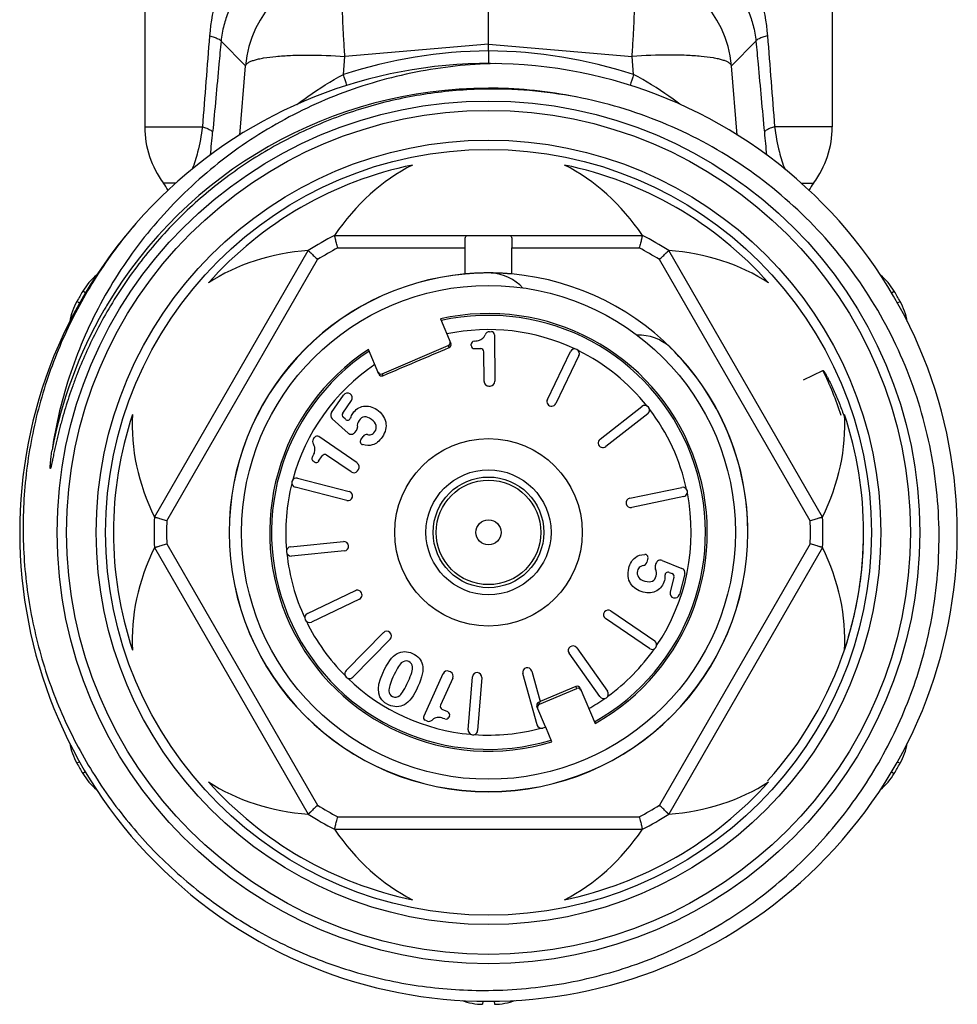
# Model space of a CAD drawing. Header units: millimetres. Extents: x -727 to 69715, y -15705 to 98123.
# Tile 238 of 256: x 52840 to 52870, y -15497 to -15466. Entities that reach past the tile are written whole.
import ezdxf

# ---------------------------------------------------------------- set-up
doc = ezdxf.new("R2010")
doc.units = ezdxf.units.MM

msp = doc.modelspace()

# ---------------------------------------------------------------- linework, layer by layer
at = {"color": 0, "linetype": 'Continuous', "lineweight": -2}
for p, q in [((52843.533, -15462.217), (52843.533, -15469.301)), ((52865.533, -15462.217), (52865.533, -15469.301)), ((52854.533, -15466.653), (52854.533, -15463.774)), ((52846.759, -15467.344), (52845.975, -15466.564)), ((52854.533, -15466.653), (52849.939, -15467.044)), ((52854.533, -15466.87), (52854.533, -15466.653)), ((52854.533, -15466.653), (52859.127, -15467.044)), ((52862.307, -15467.344), (52863.091, -15466.564)), ((52849.891, -15467.623), (52849.939, -15467.044)), ((52854.533, -15466.87), (52854.533, -15467.273)), ((52859.175, -15467.623), (52859.127, -15467.044)), ((52846.578, -15469.563), (52846.759, -15467.344)), ((52862.488, -15469.563), (52862.307, -15467.344)), ((52843.533, -15469.301), (52845.38, -15469.301)), ((52865.533, -15469.301), (52863.686, -15469.301)), ((52844.527, -15471.101), (52844.133, -15471.101)), ((52864.533, -15471.101), (52864.933, -15471.101)), ((52849.61, -15472.773), (52859.456, -15472.773)), ((52843.844, -15481.787), (52848.767, -15473.259)), ((52849.708, -15473.173), (52853.785, -15473.173)), ((52853.785, -15474.007), (52853.785, -15473.173)), ((52855.281, -15474.007), (52855.281, -15473.173)), ((52855.281, -15473.173), (52859.358, -15473.173)), ((52865.222, -15481.787), (52860.299, -15473.259)), ((52844.24, -15481.901), (52849.065, -15473.544)), ((52864.826, -15481.901), (52860.001, -15473.544)), ((52841.639, -15474.615), (52841.55, -15474.562)), ((52867.425, -15474.615), (52867.516, -15474.562)), ((52841.455, -15474.936), (52841.364, -15474.885)), ((52867.612, -15474.935), (52867.702, -15474.885)), ((52852.992, -15475.444), (52853.326, -15476.231)), ((52854.567, -15475.853), (52854.626, -15475.852)), ((52854.727, -15475.951), (52854.74, -15477.44)), ((52851.025, -15477.208), (52850.691, -15476.421)), ((52851.13, -15477.199), (52853.247, -15476.3)), ((52853.273, -15476.362), (52853.247, -15476.3)), ((52853.981, -15476.297), (52853.98, -15476.255)), ((52854.082, -15476.396), (52854.285, -15476.394)), ((52854.394, -15477.443), (52854.386, -15476.493)), ((52856.417, -15478.022), (52857.156, -15476.49)), ((52857.426, -15476.62), (52856.687, -15478.152)), ((52864.613, -15477.391), (52865.234, -15477.09)), ((52851.13, -15477.199), (52851.156, -15477.261)), ((52854.545, -15477.592), (52854.591, -15477.591)), ((52849.512, -15478.443), (52849.898, -15477.881)), ((52849.871, -15478.459), (52850.15, -15478.054)), ((52858.103, -15479.293), (52859.443, -15478.246)), ((52850.041, -15479.095), (52849.535, -15478.639)), ((52849.96, -15478.657), (52849.886, -15478.59)), ((52859.628, -15478.483), (52858.288, -15479.53)), ((52850.261, -15479.074), (52850.308, -15479.012)), ((52848.933, -15479.285), (52848.966, -15479.237)), ((52850.332, -15480.054), (52849.105, -15479.211)), ((52850.448, -15479.314), (52850.519, -15479.21)), ((52849.099, -15479.994), (52849.214, -15479.827)), ((52850.136, -15480.339), (52849.353, -15479.801)), ((52848.96, -15480.02), (52848.926, -15479.996)), ((52850.345, -15480.3), (52850.371, -15480.263)), ((52848.424, -15480.538), (52850.071, -15480.964)), ((52849.996, -15481.254), (52848.349, -15480.829)), ((52859.053, -15481.18), (52860.718, -15480.833)), ((52860.779, -15481.127), (52859.114, -15481.473)), ((52843.844, -15482.759), (52848.767, -15491.287)), ((52844.24, -15482.644), (52849.065, -15491.001)), ((52848.2, -15482.732), (52849.893, -15482.569)), ((52864.826, -15482.644), (52860.001, -15491.001)), ((52865.222, -15482.759), (52860.299, -15491.287)), ((52849.921, -15482.868), (52848.228, -15483.031)), ((52859.634, -15483.103), (52859.602, -15483.225)), ((52859.891, -15483.265), (52859.869, -15483.339)), ((52860.091, -15483.17), (52860.722, -15483.425)), ((52860.317, -15483.554), (52860.409, -15483.591)), ((52860.468, -15483.709), (52860.345, -15484.185)), ((52860.811, -15483.602), (52860.641, -15484.262)), ((52848.739, -15484.87), (52850.274, -15484.138)), ((52850.403, -15484.409), (52848.868, -15485.141)), ((52859.68, -15485.992), (52858.278, -15485.029)), ((52858.448, -15484.782), (52859.85, -15485.745)), ((52849.976, -15486.696), (52851.169, -15485.482)), ((52851.382, -15485.693), (52850.19, -15486.906)), ((52857.354, -15485.969), (52858.342, -15487.354)), ((52858.097, -15487.528), (52857.11, -15486.143)), ((52853.077, -15486.795), (52852.46, -15488.15)), ((52853.318, -15486.74), (52853.276, -15486.721)), ((52853.885, -15488.59), (52854.019, -15486.894)), ((52854.318, -15486.918), (52854.184, -15488.613)), ((52856.085, -15488.43), (52855.63, -15486.791)), ((52855.92, -15486.711), (52856.19, -15487.688)), ((52853.392, -15486.938), (52852.998, -15487.803)), ((52857.332, -15487.204), (52856.19, -15487.688)), ((52857.358, -15487.266), (52857.332, -15487.204)), ((52856.162, -15487.774), (52857.358, -15487.266)), ((52857.463, -15487.257), (52857.943, -15488.386)), ((52856.36, -15488.496), (52856.084, -15487.846)), ((52856.192, -15487.692), (52856.137, -15487.715)), ((52856.137, -15487.715), (52856.162, -15487.774)), ((52853.233, -15488.02), (52853.048, -15487.935)), ((52853.282, -15488.152), (52853.265, -15488.19)), ((52852.563, -15488.307), (52852.51, -15488.282)), ((52856.365, -15488.508), (52856.27, -15488.535)), ((52856.562, -15488.972), (52856.365, -15488.508)), ((52841.453, -15489.61), (52841.364, -15489.661)), ((52867.612, -15489.61), (52867.702, -15489.661)), ((52841.641, -15489.93), (52841.55, -15489.984)), ((52867.426, -15489.93), (52867.516, -15489.984)), ((52849.708, -15491.373), (52859.358, -15491.373)), ((52849.61, -15491.773), (52859.456, -15491.773)), ((52854.348, -15497.267), (52854.346, -15497.372)), ((52854.718, -15497.267), (52854.72, -15497.372))]:
    msp.add_line(p, q, dxfattribs=at)
for radius in [13.8, 13.5, 12.55, 12.25, 7.9, 3, 2, 1.77, 1.673, 0.4]:
    msp.add_circle((52854.533, -15482.273), radius, dxfattribs=at)
for centre, radius, start, end in [((52850.248, -15467.654), 3.503, 95.0702, 174.9331), ((52858.818, -15467.654), 3.503, 5.0669, 84.9298), ((52854.707, -15482.618), 15.75, 90.6339, 107.8048), ((52854.359, -15482.618), 15.75, 72.1952, 89.3661), ((52854.533, -15482.273), 15, 139.2303, 138.8082), ((52795.881, -15484.62), 56.621, 17.0913, 17.4689), ((52913.193, -15484.623), 56.63, 162.5311, 162.9081), ((52854.533, -15482.273), 14.21, 90.002, 149.3478), ((52854.533, -15482.243), 14.18, 89.4131, 90.0033), ((52854.662, -15482.394), 14.302, 78.4831, 90.5187), ((52854.532, -15482.279), 14.216, 78.6748, 89.4107), ((52846.533, -15469.301), 3, 180, 216.8699), ((52773.231, -15462.785), 72.784, 354.15434, 354.72585), ((52935.826, -15462.786), 72.775, 185.27414, 185.84724), ((52862.533, -15469.301), 3, 323.1301, 0), ((52854.533, -15482.273), 12, 101.6766, 138.3234), ((52854.533, -15482.273), 12, 41.6766, 78.3234), ((52842.533, -15472.301), 2, 29.1836, 36.8699), ((52866.533, -15472.301), 2, 143.1301, 150.8636), ((52854.533, -15482.273), 10.7, 117.3956, 122.6044), ((52854.533, -15482.273), 10.7, 57.3956, 62.6044), ((52854.533, -15482.273), 10.3, 117.9331, 122.0669), ((52854.533, -15482.273), 10.3, 57.9331, 62.0669), ((52854.533, -15482.273), 8.3, 95.1728, 180), ((52854.533, -15475.473), 1.5, 42.7113, 86.5541), ((52854.533, -15482.273), 8.3, 0, 84.8272), ((52843.27, -15475.583), 2, 129.629, 149.292), ((52854.533, -15482.273), 8.295, 95.1842, 180), ((52865.796, -15475.583), 2, 30.708, 50.3124), ((52854.533, -15482.273), 15.1, 149.292, 150.708), ((52854.533, -15482.273), 15.1, 29.292, 30.708), ((52843.108, -15475.863), 2, 150.708, 170.3287), ((52865.958, -15475.863), 2, 9.5991, 29.292), ((52854.533, -15482.273), 14.21, 150.0079, 169.3258), ((52854.512, -15482.261), 14.185, 149.3461, 150.007), ((52854.533, -15482.273), 7, 299.1506, 102.7134), ((52854.533, -15482.273), 6.942, 299.202, 102.627), ((52854.533, -15482.273), 6.486, 64.7815, 101.8882), ((52854.568, -15476.003), 0.15, 90.5, 158.8914), ((52854.627, -15475.952), 0.1, 0.5, 90.5), ((52854.08, -15476.254), 0.1, 93.504, 180.5), ((52859.341, -15477.464), 1.5, 48.4459, 91.9926), ((52854.533, -15482.273), 7, 123.2866, 286.8494), ((52854.533, -15482.273), 6.942, 123.373, 286.798), ((52853.234, -15476.27), 0.1, 293.0502, 23.0616), ((52854.081, -15476.296), 0.1, 180.5, 270.5), ((52854.286, -15476.494), 0.1, 0.5, 90.5), ((52857.291, -15476.555), 0.15, 334.25, 154.25), ((52854.533, -15482.273), 6.486, 38.5315, 63.7185), ((52854.533, -15482.273), 8.295, 0, 45.6222), ((52854.533, -15482.273), 6.486, 124.1118, 164.9685), ((52854.514, -15482.28), 11.91, 18.3386, 25.8345), ((52851.117, -15477.169), 0.1, 202.9384, 292.9498), ((52854.544, -15477.442), 0.15, 180.5, 270.5), ((52854.59, -15477.441), 0.15, 270.5, 0.5), ((52850.021, -15477.966), 0.15, 325.5, 145.5), ((52856.552, -15478.087), 0.15, 154.25, 334.25), ((52859.535, -15478.364), 0.15, 308, 128), ((52854.533, -15482.273), 6.486, 12.2815, 37.4685), ((52854.533, -15482.273), 12, 161.6766, 198.3234), ((52849.635, -15478.528), 0.15, 145.5, 227.948), ((52849.953, -15478.516), 0.1, 145.5, 227.9551), ((52850.027, -15478.583), 0.1, 227.9551, 342.887), ((52854.533, -15482.273), 12, 341.6766, 18.3234), ((52850.188, -15478.922), 0.15, 322.9906, 6.2843), ((52849.056, -15479.37), 0.15, 145.5, 213.8914), ((52849.048, -15479.293), 0.1, 55.5, 145.5), ((52850.141, -15478.984), 0.15, 227.948, 322.9906), ((52850.53, -15479.371), 0.1, 145.5, 252.8727), ((52850.642, -15479.295), 0.15, 80.8809, 145.5), ((52858.195, -15479.412), 0.15, 128, 308), ((52848.982, -15479.914), 0.1, 148.504, 235.5), ((52849.297, -15479.883), 0.1, 55.5, 145.5), ((52849.017, -15479.938), 0.1, 235.5, 325.5), ((52850.221, -15480.216), 0.15, 235.5, 325.5), ((52850.247, -15480.178), 0.15, 325.5, 55.5), ((52848.387, -15480.683), 0.15, 75.5, 255.5), ((52854.533, -15482.273), 6.486, 166.0315, 184.9685), ((52860.748, -15480.98), 0.15, 281.75, 101.75), ((52850.034, -15481.109), 0.15, 255.5, 75.5), ((52859.083, -15481.326), 0.15, 101.75, 281.75), ((52854.533, -15482.273), 6.486, 326.0315, 11.2185), ((52854.533, -15482.273), 10.7, 177.3956, 182.6044), ((52854.533, -15482.273), 10.7, 357.3956, 2.6044), ((52854.533, -15482.273), 10.3, 177.9331, 182.0669), ((52854.533, -15482.273), 10.3, 357.9331, 2.0669), ((52854.868, -15482.297), 11.664, 0.7643, 1.4862), ((52854.859, -15482.297), 11.673, 0.0887, 0.7643), ((52854.533, -15482.273), 8.3, 180, 0), ((52854.533, -15482.273), 8.295, 180, 0), ((52854.843, -15482.297), 11.69, 358.1985, 359.7691), ((52854.853, -15482.297), 11.679, 359.7694, 0.0888), ((52848.214, -15482.881), 0.15, 95.5, 275.5), ((52849.907, -15482.718), 0.15, 275.5, 95.5), ((52854.823, -15482.296), 11.71, 355.8618, 357.9431), ((52854.834, -15482.297), 11.698, 357.9435, 358.1987), ((52854.533, -15482.273), 6.486, 186.0315, 204.9685), ((52859.537, -15483.078), 0.1, 345.5, 92.8727), ((52854.811, -15482.295), 11.721, 355.359, 355.862), ((52859.457, -15483.187), 0.15, 280.8809, 345.5), ((52860.012, -15483.383), 0.15, 162.9906, 206.2843), ((52860.035, -15483.309), 0.15, 67.948, 162.9906), ((52860.666, -15483.564), 0.15, 345.5, 67.948), ((52854.803, -15482.295), 11.729, 353.8837, 355.3589), ((52860.279, -15483.646), 0.1, 67.9551, 182.8871), ((52860.371, -15483.684), 0.1, 345.5, 67.9551), ((52854.785, -15482.293), 11.747, 351.9711, 353.8836), ((52854.767, -15482.29), 11.766, 350.1203, 351.4778), ((52854.775, -15482.291), 11.757, 351.4779, 351.9713), ((52850.338, -15484.274), 0.15, 295.5, 115.5), ((52860.495, -15484.224), 0.15, 165.5, 345.5), ((52854.726, -15482.281), 11.807, 341.7627, 350.1126), ((52848.803, -15485.006), 0.15, 115.5, 295.5), ((52858.363, -15484.905), 0.15, 55.5, 235.5), ((52854.533, -15482.273), 6.486, 206.0315, 224.9685), ((52851.276, -15485.588), 0.15, 315.5, 135.5), ((52857.232, -15486.056), 0.15, 35.5, 215.5), ((52859.765, -15485.868), 0.15, 235.5, 55.5), ((52854.718, -15482.278), 11.816, 317.7447, 341.759), ((52854.533, -15482.273), 6.486, 306.0315, 324.9685), ((52855.775, -15486.751), 0.15, 15.5, 195.5), ((52850.083, -15486.801), 0.15, 135.5, 315.5), ((52853.214, -15486.857), 0.15, 65.5, 155.5), ((52853.256, -15486.876), 0.15, 335.5, 65.5), ((52854.168, -15486.906), 0.15, 355.5, 175.5), ((52854.533, -15482.273), 6.486, 226.0315, 264.9685), ((52857.371, -15487.296), 0.1, 22.9368, 112.9569), ((52858.219, -15487.441), 0.15, 215.5, 35.5), ((52853.089, -15487.844), 0.1, 155.5, 245.5), ((52856.176, -15487.807), 0.1, 113.0431, 203.0632), ((52854.533, -15482.273), 6.486, 299.6402, 304.9685), ((52852.551, -15488.191), 0.1, 155.5, 245.5), ((52853.191, -15488.111), 0.1, 335.5, 65.5), ((52852.626, -15488.17), 0.15, 245.5, 313.8914), ((52853.174, -15488.149), 0.1, 248.504, 335.5), ((52856.229, -15488.39), 0.15, 195.5, 285.5), ((52854.035, -15488.601), 0.15, 175.5, 355.5), ((52854.533, -15482.273), 6.486, 266.0315, 284.9685), ((52843.108, -15488.682), 2, 189.5598, 209.292), ((52865.958, -15488.682), 2, 330.708, 350.3043), ((52854.533, -15482.273), 15.1, 209.292, 210.708), ((52854.533, -15482.273), 15.1, 329.292, 330.708), ((52843.27, -15488.962), 2, 210.708, 230.3412), ((52865.796, -15488.962), 2, 309.7718, 329.292), ((52854.533, -15482.273), 12, 221.6766, 258.3234), ((52854.533, -15482.273), 12, 281.6766, 318.3234), ((52854.533, -15482.273), 10.3, 237.9331, 242.0669), ((52854.533, -15482.273), 10.3, 297.9331, 302.0669), ((52854.533, -15482.273), 10.7, 237.3956, 242.6044), ((52854.533, -15482.273), 10.7, 297.3956, 302.6044), ((52854.371, -15495.372), 2, 249.737, 269.292), ((52854.695, -15495.372), 2, 270.708, 290.2622)]:
    msp.add_arc(centre, radius, start, end, dxfattribs=at)
for centre, major_axis, ratio, start_param, end_param in [((52854.533, -15477.756), (0, -7.823), 0.816497, -2.751544, -2.261468), ((52854.533, -15477.756), (0, -7.823), 0.816497, 2.261468, 2.751544), ((52850.622, -15480.015), (6.775, -3.911), 0.816497, -4.021717, -3.531642), ((52858.444, -15480.015), (6.775, 3.911), 0.816497, 0.390049, 0.880125), ((52853.208, -15476.208), (0.0391, -0.0921), 0.999848, 0, 1.387806), ((52851.091, -15477.107), (-0.0391, 0.0921), 0.999848, 7.853982, 9.424778), ((52850.622, -15480.015), (6.775, -3.911), 0.816497, -2.751544, -2.261468), ((52858.444, -15480.015), (6.775, 3.911), 0.816497, -0.880125, -0.390049), ((52850.622, -15484.531), (6.775, 3.911), 0.816497, -4.021717, -3.531642), ((52858.444, -15484.531), (6.775, -3.911), 0.816497, 0.390049, 0.880125), ((52857.398, -15487.358), (0.0391, -0.0921), 0.999848, 7.853982, 9.424778), ((52856.201, -15487.866), (-0.0391, 0.0921), 0.999848, 6.283185, 7.670991), ((52850.622, -15484.531), (6.775, 3.911), 0.816497, -2.751544, -2.261468), ((52858.444, -15484.531), (6.775, -3.911), 0.816497, -0.880125, -0.390049), ((52854.533, -15486.789), (0, -7.823), 0.816497, -0.880125, -0.390049), ((52854.533, -15486.789), (0, -7.823), 0.816497, 0.390049, 0.880125)]:
    msp.add_ellipse(centre, major_axis=major_axis, ratio=ratio, start_param=start_param, end_param=end_param, dxfattribs=at)
for points, knots in [([(52847.966, -15462.217), (52847.638, -15462.429), (52847.184, -15462.813), (52846.68, -15463.42), (52846.233, -15464.102), (52845.804, -15465.086), (52845.642, -15465.944), (52845.607, -15466.39)], [0, 0, 0, 0, 0.236383, 0.355525, 0.47665, 0.72911, 1, 1, 1, 1]), ([(52861.1, -15462.217), (52861.428, -15462.429), (52861.882, -15462.813), (52862.386, -15463.42), (52862.833, -15464.102), (52863.262, -15465.086), (52863.424, -15465.944), (52863.459, -15466.39)], [0, 0, 0, 0, 0.236383, 0.355525, 0.47665, 0.72911, 1, 1, 1, 1]), ([(52847.782, -15463.941), (52847.559, -15464.059), (52847.136, -15464.341), (52846.593, -15464.904), (52846.244, -15465.497), (52846.049, -15466.067), (52845.991, -15466.392), (52845.975, -15466.564)], [0, 0, 0, 0, 0.227856, 0.45619, 0.703057, 0.843391, 1, 1, 1, 1]), ([(52849.939, -15467.044), (52849.925, -15466.854), (52849.901, -15466.485), (52849.874, -15465.953), (52849.857, -15465.47), (52849.85, -15465.049), (52849.854, -15464.743), (52849.864, -15464.539), (52849.873, -15464.418), (52849.885, -15464.32), (52849.899, -15464.246), (52849.914, -15464.195), (52849.93, -15464.17), (52849.939, -15464.165)], [0, 0, 0, 0, 0.197448, 0.383206, 0.551789, 0.698562, 0.819359, 0.86896, 0.910905, 0.944973, 0.971014, 0.989114, 1, 1, 1, 1]), ([(52859.127, -15467.044), (52859.141, -15466.854), (52859.165, -15466.485), (52859.192, -15465.953), (52859.209, -15465.47), (52859.216, -15465.049), (52859.212, -15464.743), (52859.202, -15464.539), (52859.193, -15464.418), (52859.181, -15464.32), (52859.167, -15464.246), (52859.152, -15464.195), (52859.136, -15464.17), (52859.127, -15464.165)], [0, 0, 0, 0, 0.197448, 0.383206, 0.551789, 0.698562, 0.819359, 0.86896, 0.910905, 0.944973, 0.971014, 0.989114, 1, 1, 1, 1]), ([(52861.284, -15463.941), (52861.507, -15464.059), (52861.93, -15464.341), (52862.473, -15464.904), (52862.822, -15465.497), (52863.017, -15466.067), (52863.075, -15466.392), (52863.091, -15466.564)], [0, 0, 0, 0, 0.227856, 0.45619, 0.703057, 0.843391, 1, 1, 1, 1]), ([(52845.607, -15466.39), (52845.658, -15466.404), (52845.749, -15466.43), (52845.864, -15466.474), (52845.938, -15466.513), (52845.972, -15466.548), (52845.975, -15466.564)], [0, 0, 0, 0, 0.384383, 0.679056, 0.881179, 1, 1, 1, 1]), ([(52863.459, -15466.39), (52863.408, -15466.404), (52863.317, -15466.43), (52863.202, -15466.474), (52863.128, -15466.513), (52863.094, -15466.548), (52863.091, -15466.564)], [0, 0, 0, 0, 0.384383, 0.679056, 0.881179, 1, 1, 1, 1]), ([(52845.975, -15466.564), (52845.953, -15466.807), (52845.864, -15467.777), (52845.774, -15468.748), (52845.707, -15469.475)], [0, 0, 0, 0, 0.250129, 1, 1, 1, 1]), ([(52863.091, -15466.564), (52863.113, -15466.807), (52863.202, -15467.777), (52863.292, -15468.748), (52863.359, -15469.475)], [0, 0, 0, 0, 0.250129, 1, 1, 1, 1]), ([(52846.759, -15467.344), (52846.772, -15467.303), (52846.835, -15467.249), (52846.936, -15467.199), (52847.048, -15467.16), (52847.184, -15467.125), (52847.414, -15467.08), (52847.755, -15467.039), (52848.223, -15467.01), (52848.96, -15466.996), (52849.539, -15467.018), (52849.939, -15467.044)], [0, 0, 0, 0, 0.039817, 0.069007, 0.10527, 0.148712, 0.19925, 0.320444, 0.465743, 0.630843, 1, 1, 1, 1]), ([(52862.307, -15467.344), (52862.294, -15467.303), (52862.231, -15467.249), (52862.13, -15467.199), (52862.018, -15467.16), (52861.882, -15467.125), (52861.652, -15467.08), (52861.311, -15467.039), (52860.843, -15467.01), (52860.106, -15466.996), (52859.527, -15467.018), (52859.127, -15467.044)], [0, 0, 0, 0, 0.039817, 0.069007, 0.10527, 0.148712, 0.19925, 0.320444, 0.465743, 0.630843, 1, 1, 1, 1]), ([(52854.745, -15467.274), (52853.894, -15467.294), (52852.193, -15467.48), (52849.729, -15468.189), (52847.806, -15469.126), (52846.384, -15470.065), (52845.049, -15471.123), (52843.562, -15472.66), (52842.367, -15474.434), (52841.611, -15475.962), (52840.994, -15477.55), (52840.693, -15478.799), (52840.569, -15479.641)], [0, 0, 0, 0, 0.124979, 0.249957, 0.37493, 0.437476, 0.500021, 0.624989, 0.749955, 0.812492, 0.87504, 1, 1, 1, 1]), ([(52848.402, -15468.587), (52848.517, -15468.499), (52848.992, -15468.147), (52849.497, -15467.833), (52849.891, -15467.623)], [0, 0, 0, 0, 0.24471, 1, 1, 1, 1]), ([(52860.654, -15468.579), (52860.54, -15468.492), (52860.067, -15468.143), (52859.566, -15467.831), (52859.175, -15467.623)], [0, 0, 0, 0, 0.244791, 1, 1, 1, 1]), ([(52854.533, -15468.092), (52853.917, -15468.098), (52852.683, -15468.189), (52850.868, -15468.565), (52849.117, -15469.172), (52847.459, -15470.001), (52845.923, -15471.037), (52844.534, -15472.265), (52843.315, -15473.661), (52842.63, -15474.689), (52842.322, -15475.223)], [0, 0, 0, 0, 0.125039, 0.250061, 0.375073, 0.500072, 0.625063, 0.750047, 0.875026, 1, 1, 1, 1]), ([(52868.569, -15485.717), (52868.786, -15484.788), (52869.038, -15482.882), (52868.842, -15480.01), (52868.083, -15477.231), (52866.787, -15474.659), (52865.007, -15472.395), (52862.811, -15470.53), (52860.288, -15469.142), (52858.453, -15468.57), (52857.518, -15468.38)], [0, 0, 0, 0, 0.125004, 0.250009, 0.375009, 0.50001, 0.625011, 0.750011, 0.875, 1, 1, 1, 1]), ([(52845.38, -15469.301), (52845.345, -15469.572), (52845.258, -15470.031), (52845.12, -15470.477), (52845.051, -15470.656)], [0, 0, 0, 0, 0.587244, 1, 1, 1, 1]), ([(52845.38, -15469.301), (52845.426, -15469.315), (52845.506, -15469.341), (52845.608, -15469.385), (52845.675, -15469.425), (52845.704, -15469.46), (52845.707, -15469.475)], [0, 0, 0, 0, 0.378625, 0.670226, 0.873611, 1, 1, 1, 1]), ([(52863.686, -15469.301), (52863.64, -15469.315), (52863.56, -15469.341), (52863.458, -15469.385), (52863.391, -15469.425), (52863.362, -15469.46), (52863.359, -15469.475)], [0, 0, 0, 0, 0.378625, 0.670226, 0.873611, 1, 1, 1, 1]), ([(52863.686, -15469.301), (52863.721, -15469.573), (52863.808, -15470.032), (52863.947, -15470.479), (52864.016, -15470.658)], [0, 0, 0, 0, 0.58743, 1, 1, 1, 1]), ([(52843.245, -15472.394), (52842.785, -15472.93), (52841.94, -15474.07), (52840.927, -15475.94), (52840.188, -15477.935), (52839.74, -15480.015), (52839.591, -15482.137), (52839.744, -15484.259), (52840.198, -15486.337), (52840.943, -15488.33), (52841.965, -15490.196), (52843.243, -15491.897), (52844.751, -15493.397), (52846.458, -15494.666), (52848.33, -15495.677), (52850.328, -15496.409), (52852.41, -15496.845), (52853.826, -15496.934), (52854.533, -15496.926)], [0, 0, 0, 0, 0.062494, 0.125002, 0.187498, 0.249999, 0.3125, 0.375, 0.437499, 0.499998, 0.562499, 0.625002, 0.687503, 0.750001, 0.812501, 0.874997, 0.937507, 1, 1, 1, 1]), ([(52849.708, -15473.173), (52849.701, -15473.147), (52849.689, -15473.097), (52849.671, -15473.023), (52849.654, -15472.956), (52849.642, -15472.903), (52849.632, -15472.866), (52849.627, -15472.843), (52849.622, -15472.822), (52849.617, -15472.805), (52849.615, -15472.793), (52849.613, -15472.785), (52849.612, -15472.781), (52849.611, -15472.778), (52849.61, -15472.775), (52849.61, -15472.774), (52849.61, -15472.773), (52849.61, -15472.773)], [0, 0, 0, 0, 0.192194, 0.37797, 0.549967, 0.701873, 0.768403, 0.827666, 0.878994, 0.921856, 0.955733, 0.969154, 0.980187, 0.98881, 0.995001, 0.998738, 1, 1, 1, 1]), ([(52853.783, -15472.979), (52853.783, -15472.95), (52853.783, -15472.908), (52853.79, -15472.857), (52853.799, -15472.82), (52853.817, -15472.788), (52853.846, -15472.774), (52853.862, -15472.773), (52853.87, -15472.773)], [0, 0, 0, 0, 0.351227, 0.497304, 0.621768, 0.815461, 0.903944, 1, 1, 1, 1]), ([(52853.785, -15473.173), (52853.785, -15473.139), (52853.784, -15473.075), (52853.783, -15473.01), (52853.783, -15472.979)], [0, 0, 0, 0, 0.516422, 1, 1, 1, 1]), ([(52855.196, -15472.773), (52855.204, -15472.773), (52855.22, -15472.774), (52855.249, -15472.788), (52855.267, -15472.82), (52855.276, -15472.857), (52855.283, -15472.908), (52855.283, -15472.95), (52855.283, -15472.979)], [0, 0, 0, 0, 0.096056, 0.184539, 0.378232, 0.502696, 0.648773, 1, 1, 1, 1]), ([(52855.283, -15472.979), (52855.283, -15473.01), (52855.282, -15473.075), (52855.281, -15473.139), (52855.281, -15473.173)], [0, 0, 0, 0, 0.483578, 1, 1, 1, 1]), ([(52859.456, -15472.773), (52859.456, -15472.773), (52859.456, -15472.774), (52859.456, -15472.775), (52859.455, -15472.778), (52859.454, -15472.781), (52859.453, -15472.785), (52859.451, -15472.793), (52859.448, -15472.805), (52859.444, -15472.822), (52859.439, -15472.843), (52859.434, -15472.866), (52859.424, -15472.903), (52859.412, -15472.956), (52859.395, -15473.023), (52859.377, -15473.097), (52859.364, -15473.147), (52859.358, -15473.173)], [0, 0, 0, 0, 0.001262, 0.004999, 0.01119, 0.019813, 0.030846, 0.044267, 0.078144, 0.121006, 0.172334, 0.231597, 0.298127, 0.450033, 0.62203, 0.807806, 1, 1, 1, 1]), ([(52848.767, -15473.259), (52848.767, -15473.259), (52848.768, -15473.26), (52848.769, -15473.261), (52848.771, -15473.262), (52848.774, -15473.265), (52848.777, -15473.268), (52848.783, -15473.274), (52848.792, -15473.282), (52848.804, -15473.294), (52848.82, -15473.309), (52848.837, -15473.326), (52848.865, -15473.352), (52848.903, -15473.389), (52848.954, -15473.438), (52849.008, -15473.49), (52849.046, -15473.526), (52849.065, -15473.544)], [0, 0, 0, 0, 0.001262, 0.004999, 0.01119, 0.019813, 0.030846, 0.044267, 0.078144, 0.121006, 0.172334, 0.231597, 0.298127, 0.450033, 0.62203, 0.807806, 1, 1, 1, 1]), ([(52860.001, -15473.544), (52860.02, -15473.526), (52860.058, -15473.49), (52860.112, -15473.438), (52860.163, -15473.389), (52860.201, -15473.352), (52860.229, -15473.326), (52860.246, -15473.309), (52860.262, -15473.294), (52860.274, -15473.282), (52860.283, -15473.274), (52860.289, -15473.268), (52860.292, -15473.265), (52860.295, -15473.262), (52860.297, -15473.261), (52860.298, -15473.26), (52860.299, -15473.259), (52860.299, -15473.259)], [0, 0, 0, 0, 0.192194, 0.37797, 0.549967, 0.701873, 0.768403, 0.827666, 0.878994, 0.921856, 0.955733, 0.969154, 0.980187, 0.98881, 0.995001, 0.998738, 1, 1, 1, 1]), ([(52855.283, -15474.007), (52855.283, -15474.007), (52855.283, -15474.007), (52855.282, -15474.007), (52855.281, -15474.007), (52855.278, -15474.007), (52855.274, -15474.006), (52855.268, -15474.006), (52855.26, -15474.005), (52855.25, -15474.004), (52855.239, -15474.003), (52855.22, -15474.002), (52855.192, -15474), (52855.155, -15473.997), (52855.111, -15473.994), (52855.062, -15473.991), (52855.007, -15473.987), (52854.926, -15473.983), (52854.816, -15473.979), (52854.677, -15473.975), (52854.533, -15473.974), (52854.388, -15473.975), (52854.25, -15473.979), (52854.14, -15473.983), (52854.059, -15473.987), (52854.004, -15473.991), (52853.955, -15473.994), (52853.911, -15473.997), (52853.874, -15474), (52853.846, -15474.002), (52853.827, -15474.003), (52853.816, -15474.004), (52853.806, -15474.005), (52853.798, -15474.006), (52853.792, -15474.006), (52853.788, -15474.007), (52853.785, -15474.007), (52853.784, -15474.007), (52853.783, -15474.007), (52853.783, -15474.007), (52853.783, -15474.007)], [0, 0, 0, 0, 0.000155, 0.000609, 0.001364, 0.00242, 0.005429, 0.009633, 0.015027, 0.021596, 0.029317, 0.038171, 0.05919, 0.08446, 0.113715, 0.146679, 0.18304, 0.222435, 0.308822, 0.402539, 0.500004, 0.597467, 0.691184, 0.777572, 0.816966, 0.853326, 0.886289, 0.915544, 0.940814, 0.961833, 0.970685, 0.978406, 0.984973, 0.990367, 0.994571, 0.99758, 0.998635, 0.99939, 0.999845, 1, 1, 1, 1]), ([(52842.322, -15475.223), (52842.198, -15475.438), (52841.961, -15475.874), (52841.64, -15476.545), (52841.401, -15477.118), (52841.228, -15477.583), (52841.106, -15477.934), (52840.994, -15478.289), (52840.908, -15478.587), (52840.843, -15478.826), (52840.796, -15479.006), (52840.752, -15479.187), (52840.709, -15479.368), (52840.668, -15479.549), (52840.636, -15479.701), (52840.61, -15479.822), (52840.595, -15479.898), (52840.582, -15479.959), (52840.573, -15480.004), (52840.563, -15480.05), (52840.553, -15480.095), (52840.545, -15480.133), (52840.538, -15480.163), (52840.533, -15480.182), (52840.53, -15480.197), (52840.526, -15480.208), (52840.523, -15480.217), (52840.522, -15480.224), (52840.519, -15480.229), (52840.515, -15480.232), (52840.512, -15480.231), (52840.51, -15480.228), (52840.51, -15480.223), (52840.51, -15480.217), (52840.51, -15480.212), (52840.509, -15480.204), (52840.509, -15480.194), (52840.51, -15480.183), (52840.51, -15480.167), (52840.511, -15480.14), (52840.514, -15480.102), (52840.518, -15480.056), (52840.522, -15480.01), (52840.527, -15479.963), (52840.534, -15479.902), (52840.547, -15479.794), (52840.56, -15479.702), (52840.569, -15479.641)], [0, 0, 0, 0, 0.125102, 0.250203, 0.375303, 0.437858, 0.500413, 0.562966, 0.625519, 0.656796, 0.688071, 0.719346, 0.75062, 0.781892, 0.813161, 0.828794, 0.844424, 0.852238, 0.86005, 0.867861, 0.875669, 0.883471, 0.887369, 0.891259, 0.893207, 0.895133, 0.897081, 0.898069, 0.898984, 0.899815, 0.900137, 0.900486, 0.901495, 0.902539, 0.90347, 0.904404, 0.906354, 0.908293, 0.910232, 0.914123, 0.921914, 0.929713, 0.937516, 0.945323, 0.953131, 0.968751, 1, 1, 1, 1]), ([(52865.234, -15477.09), (52865.242, -15477.091), (52865.254, -15477.107), (52865.269, -15477.127), (52865.284, -15477.149), (52865.302, -15477.179), (52865.325, -15477.217), (52865.351, -15477.263), (52865.376, -15477.31), (52865.409, -15477.372), (52865.449, -15477.451), (52865.496, -15477.546), (52865.541, -15477.642), (52865.585, -15477.739), (52865.643, -15477.868), (52865.711, -15478.031), (52865.79, -15478.228), (52865.864, -15478.427), (52865.911, -15478.561), (52865.933, -15478.628)], [0, 0, 0, 0, 0.014835, 0.030379, 0.045973, 0.061583, 0.092826, 0.124084, 0.155349, 0.18662, 0.24917, 0.311728, 0.37429, 0.436856, 0.499424, 0.624562, 0.749705, 0.874851, 1, 1, 1, 1]), ([(52844.24, -15481.901), (52844.214, -15481.894), (52844.164, -15481.88), (52844.092, -15481.859), (52844.025, -15481.839), (52843.973, -15481.824), (52843.937, -15481.814), (52843.913, -15481.807), (52843.893, -15481.801), (52843.876, -15481.796), (52843.864, -15481.792), (52843.857, -15481.79), (52843.852, -15481.789), (52843.849, -15481.788), (52843.846, -15481.787), (52843.845, -15481.787), (52843.844, -15481.786), (52843.844, -15481.787)], [0, 0, 0, 0, 0.192194, 0.37797, 0.549967, 0.701873, 0.768403, 0.827666, 0.878994, 0.921856, 0.955733, 0.969154, 0.980187, 0.98881, 0.995001, 0.998738, 1, 1, 1, 1]), ([(52865.222, -15481.787), (52865.222, -15481.786), (52865.221, -15481.787), (52865.22, -15481.787), (52865.217, -15481.788), (52865.214, -15481.789), (52865.209, -15481.79), (52865.202, -15481.792), (52865.19, -15481.796), (52865.173, -15481.801), (52865.153, -15481.807), (52865.129, -15481.814), (52865.093, -15481.824), (52865.041, -15481.839), (52864.974, -15481.859), (52864.902, -15481.88), (52864.852, -15481.894), (52864.826, -15481.901)], [0, 0, 0, 0, 0.001262, 0.004999, 0.01119, 0.019813, 0.030846, 0.044267, 0.078144, 0.121006, 0.172334, 0.231597, 0.298127, 0.450033, 0.62203, 0.807806, 1, 1, 1, 1]), ([(52843.844, -15482.759), (52843.844, -15482.759), (52843.845, -15482.759), (52843.846, -15482.759), (52843.849, -15482.758), (52843.852, -15482.757), (52843.857, -15482.755), (52843.864, -15482.753), (52843.876, -15482.75), (52843.893, -15482.745), (52843.913, -15482.739), (52843.937, -15482.732), (52843.973, -15482.721), (52844.025, -15482.706), (52844.092, -15482.687), (52844.164, -15482.666), (52844.214, -15482.651), (52844.24, -15482.644)], [0, 0, 0, 0, 0.001262, 0.004999, 0.01119, 0.019813, 0.030846, 0.044267, 0.078144, 0.121006, 0.172334, 0.231597, 0.298127, 0.450033, 0.62203, 0.807806, 1, 1, 1, 1]), ([(52865.222, -15482.759), (52865.222, -15482.759), (52865.221, -15482.759), (52865.22, -15482.759), (52865.217, -15482.758), (52865.214, -15482.757), (52865.209, -15482.755), (52865.202, -15482.753), (52865.19, -15482.75), (52865.173, -15482.745), (52865.153, -15482.739), (52865.129, -15482.732), (52865.093, -15482.721), (52865.041, -15482.706), (52864.974, -15482.687), (52864.902, -15482.666), (52864.852, -15482.651), (52864.826, -15482.644)], [0, 0, 0, 0, 0.001262, 0.004999, 0.01119, 0.019813, 0.030846, 0.044267, 0.078144, 0.121006, 0.172334, 0.231597, 0.298127, 0.450033, 0.62203, 0.807806, 1, 1, 1, 1]), ([(52854.533, -15496.926), (52855.339, -15496.918), (52856.952, -15496.768), (52859.299, -15496.147), (52861.512, -15495.148), (52863.53, -15493.797), (52865.296, -15492.131), (52866.761, -15490.195), (52867.885, -15488.042), (52868.385, -15486.501), (52868.569, -15485.717)], [0, 0, 0, 0, 0.124999, 0.250001, 0.375002, 0.500002, 0.625003, 0.750004, 0.875002, 1, 1, 1, 1]), ([(52849.065, -15491.001), (52849.046, -15491.02), (52849.008, -15491.056), (52848.954, -15491.108), (52848.903, -15491.156), (52848.865, -15491.194), (52848.837, -15491.22), (52848.82, -15491.237), (52848.804, -15491.251), (52848.792, -15491.264), (52848.783, -15491.272), (52848.777, -15491.278), (52848.774, -15491.281), (52848.771, -15491.283), (52848.769, -15491.285), (52848.768, -15491.286), (52848.767, -15491.286), (52848.767, -15491.287)], [0, 0, 0, 0, 0.192194, 0.37797, 0.549967, 0.701873, 0.768403, 0.827666, 0.878994, 0.921856, 0.955733, 0.969154, 0.980187, 0.98881, 0.995001, 0.998738, 1, 1, 1, 1]), ([(52860.299, -15491.287), (52860.299, -15491.286), (52860.298, -15491.286), (52860.297, -15491.285), (52860.295, -15491.283), (52860.292, -15491.281), (52860.289, -15491.278), (52860.283, -15491.272), (52860.274, -15491.264), (52860.262, -15491.251), (52860.246, -15491.237), (52860.229, -15491.22), (52860.201, -15491.194), (52860.163, -15491.156), (52860.112, -15491.108), (52860.058, -15491.056), (52860.02, -15491.02), (52860.001, -15491.001)], [0, 0, 0, 0, 0.001262, 0.004999, 0.01119, 0.019813, 0.030846, 0.044267, 0.078144, 0.121006, 0.172334, 0.231597, 0.298127, 0.450033, 0.62203, 0.807806, 1, 1, 1, 1]), ([(52849.61, -15491.773), (52849.61, -15491.773), (52849.61, -15491.772), (52849.61, -15491.771), (52849.611, -15491.768), (52849.612, -15491.765), (52849.613, -15491.76), (52849.615, -15491.752), (52849.617, -15491.74), (52849.622, -15491.723), (52849.627, -15491.703), (52849.632, -15491.679), (52849.642, -15491.642), (52849.654, -15491.59), (52849.671, -15491.522), (52849.689, -15491.449), (52849.701, -15491.398), (52849.708, -15491.373)], [0, 0, 0, 0, 0.001262, 0.004999, 0.01119, 0.019813, 0.030846, 0.044267, 0.078144, 0.121006, 0.172334, 0.231597, 0.298127, 0.450033, 0.62203, 0.807806, 1, 1, 1, 1]), ([(52859.358, -15491.373), (52859.364, -15491.398), (52859.377, -15491.449), (52859.395, -15491.522), (52859.412, -15491.59), (52859.424, -15491.642), (52859.434, -15491.679), (52859.439, -15491.703), (52859.444, -15491.723), (52859.448, -15491.74), (52859.451, -15491.752), (52859.453, -15491.76), (52859.454, -15491.765), (52859.455, -15491.768), (52859.456, -15491.771), (52859.456, -15491.772), (52859.456, -15491.773), (52859.456, -15491.773)], [0, 0, 0, 0, 0.192194, 0.37797, 0.549967, 0.701873, 0.768403, 0.827666, 0.878994, 0.921856, 0.955733, 0.969154, 0.980187, 0.98881, 0.995001, 0.998738, 1, 1, 1, 1])]:
    msp.add_open_spline(points, degree=3, knots=knots, dxfattribs=at)
for points in [[(52845.607, -15466.39), (52845.531, -15467.36), (52845.456, -15468.331), (52845.38, -15469.301)], [(52863.459, -15466.39), (52863.535, -15467.36), (52863.61, -15468.331), (52863.686, -15469.301)], [(52854.074, -15476.154), (52854.151, -15476.149), (52854.208, -15476.139), (52854.247, -15476.124)], [(52854.247, -15476.124), (52854.301, -15476.102), (52854.344, -15476.072), (52854.378, -15476.035)], [(52854.378, -15476.035), (52854.398, -15476.014), (52854.414, -15475.985), (52854.428, -15475.949)], [(52851.156, -15477.261), (52851.862, -15476.961), (52852.568, -15476.662), (52853.273, -15476.362)], [(52850.193, -15478.468), (52850.281, -15478.34), (52850.396, -15478.263), (52850.537, -15478.239)], [(52850.537, -15478.239), (52850.678, -15478.215), (52850.819, -15478.249), (52850.959, -15478.345)], [(52850.959, -15478.345), (52851.114, -15478.452), (52851.208, -15478.586), (52851.243, -15478.746)], [(52850.123, -15478.612), (52850.139, -15478.561), (52850.162, -15478.513), (52850.193, -15478.468)], [(52850.39, -15478.694), (52850.346, -15478.759), (52850.329, -15478.829), (52850.337, -15478.905)], [(52850.791, -15478.66), (52850.62, -15478.543), (52850.486, -15478.554), (52850.39, -15478.694)], [(52850.937, -15478.852), (52850.922, -15478.781), (52850.873, -15478.716), (52850.791, -15478.66)], [(52850.897, -15479.051), (52850.939, -15478.99), (52850.953, -15478.924), (52850.937, -15478.852)], [(52851.243, -15478.746), (52851.278, -15478.907), (52851.239, -15479.066), (52851.131, -15479.223)], [(52850.666, -15479.147), (52850.71, -15479.154), (52850.746, -15479.154), (52850.775, -15479.147)], [(52850.775, -15479.147), (52850.821, -15479.136), (52850.861, -15479.104), (52850.897, -15479.051)], [(52851.131, -15479.223), (52851.041, -15479.355), (52850.936, -15479.44), (52850.815, -15479.478)], [(52848.974, -15479.545), (52848.968, -15479.517), (52848.954, -15479.487), (52848.932, -15479.454)], [(52848.971, -15479.703), (52848.984, -15479.646), (52848.985, -15479.594), (52848.974, -15479.545)], [(52850.815, -15479.478), (52850.724, -15479.507), (52850.619, -15479.503), (52850.5, -15479.466)], [(52848.897, -15479.862), (52848.937, -15479.797), (52848.962, -15479.744), (52848.971, -15479.703)], [(52859.022, -15483.422), (52859.063, -15483.268), (52859.132, -15483.152), (52859.232, -15483.074)], [(52859.232, -15483.074), (52859.308, -15483.016), (52859.408, -15482.984), (52859.532, -15482.978)], [(52859.081, -15483.908), (52858.993, -15483.77), (52858.975, -15483.607), (52859.022, -15483.422)], [(52859.384, -15483.372), (52859.344, -15483.398), (52859.318, -15483.442), (52859.302, -15483.504)], [(52859.486, -15483.335), (52859.442, -15483.343), (52859.408, -15483.355), (52859.384, -15483.372)], [(52859.9, -15483.666), (52859.919, -15483.59), (52859.912, -15483.518), (52859.878, -15483.449)], [(52859.302, -15483.504), (52859.283, -15483.576), (52859.292, -15483.643), (52859.332, -15483.705)], [(52859.332, -15483.705), (52859.37, -15483.766), (52859.438, -15483.81), (52859.535, -15483.835)], [(52859.535, -15483.835), (52859.735, -15483.887), (52859.857, -15483.83), (52859.9, -15483.666)], [(52860.179, -15483.652), (52860.182, -15483.705), (52860.176, -15483.758), (52860.163, -15483.811)], [(52859.485, -15484.188), (52859.302, -15484.141), (52859.169, -15484.047), (52859.081, -15483.908)], [(52860.163, -15483.811), (52860.124, -15483.961), (52860.042, -15484.072), (52859.918, -15484.144)], [(52859.918, -15484.144), (52859.793, -15484.215), (52859.649, -15484.231), (52859.485, -15484.188)], [(52851.148, -15486.773), (52851.299, -15486.443), (52851.453, -15486.237), (52851.61, -15486.152)], [(52851.61, -15486.152), (52851.767, -15486.068), (52851.931, -15486.066), (52852.103, -15486.145)], [(52852.103, -15486.145), (52852.275, -15486.223), (52852.38, -15486.345), (52852.421, -15486.512)], [(52851.744, -15486.452), (52851.672, -15486.522), (52851.583, -15486.674), (52851.475, -15486.91)], [(52851.98, -15486.408), (52851.893, -15486.368), (52851.815, -15486.383), (52851.744, -15486.452)], [(52851.964, -15487.041), (52852.067, -15486.814), (52852.114, -15486.661), (52852.104, -15486.58)], [(52852.104, -15486.58), (52852.094, -15486.498), (52852.053, -15486.441), (52851.98, -15486.408)], [(52852.421, -15486.512), (52852.461, -15486.678), (52852.413, -15486.91), (52852.277, -15487.207)], [(52851.338, -15487.792), (52850.978, -15487.627), (52850.914, -15487.287), (52851.148, -15486.773)], [(52851.475, -15486.91), (52851.385, -15487.109), (52851.341, -15487.253), (52851.343, -15487.342)], [(52851.696, -15487.49), (52851.768, -15487.426), (52851.856, -15487.277), (52851.964, -15487.041)], [(52852.277, -15487.207), (52852.141, -15487.507), (52851.996, -15487.701), (52851.842, -15487.786)], [(52851.343, -15487.342), (52851.344, -15487.43), (52851.384, -15487.493), (52851.462, -15487.528)], [(52851.462, -15487.528), (52851.547, -15487.567), (52851.624, -15487.554), (52851.696, -15487.49)], [(52851.842, -15487.786), (52851.688, -15487.872), (52851.521, -15487.875), (52851.338, -15487.792)], [(52852.812, -15488.221), (52852.785, -15488.232), (52852.758, -15488.251), (52852.73, -15488.279)], [(52852.968, -15488.196), (52852.91, -15488.194), (52852.858, -15488.202), (52852.812, -15488.221)], [(52853.137, -15488.242), (52853.066, -15488.214), (52853.01, -15488.199), (52852.968, -15488.196)]]:
    msp.add_open_spline(points, degree=3, dxfattribs=at)

doc.saveas('drawing.dxf')
